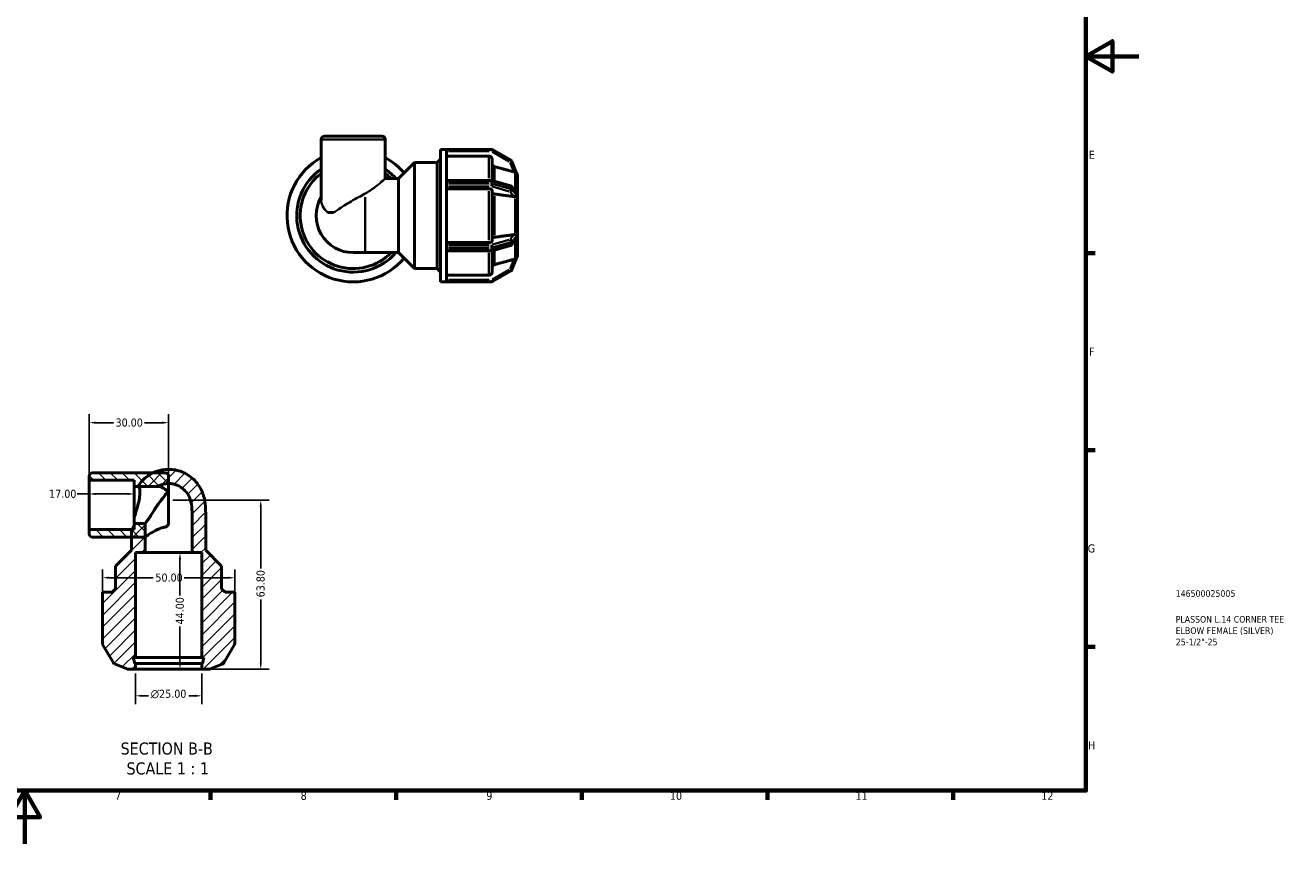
# Model space of a CAD drawing. Header units: millimetres. Extents: x 0 to 898, y 0 to 594.
# Tile 5 of 9: x 421 to 898, y 0 to 309. Entities that reach past the tile are written whole.
import ezdxf

# ---------------------------------------------------------------- set-up
doc = ezdxf.new("R2010")
doc.units = ezdxf.units.MM
for name, color, linetype, lineweight in [('Border (ANSI)', 7, 'Continuous', 70), ('Dimension (ANSI)', 7, 'Continuous', 25), ('Hatch (ANSI)', 7, 'Continuous', 18), ('Symbol (ANSI)', 7, 'Continuous', 25), ('Title (ISO)', 7, 'Continuous', 50), ('Visible (ANSI)', 7, 'Continuous', 50), ('Visible Narrow (ANSI)', 7, 'Continuous', 35)]:
    doc.layers.add(name, color=color, linetype=linetype, lineweight=lineweight)
doc.styles.add('Label Text (ANSI)', font='tahoma.ttf')
doc.styles.add('Note Text (ANSI)', font='tahoma.ttf')
doc.styles.add('Note Text (ISO)', font='tahoma.ttf')
doc.dimstyles.new('Default - mm (ANSI)', dxfattribs={"dimtxt": 3.048, "dimasz": 2.5, "dimexe": 3.175, "dimexo": 1.6002, "dimgap": 0.8, "dimtad": 0, "dimtoh": 1, "dimrnd": 1e-08, "dimzin": 4, "dimdsep": 46, "dimtxsty": 'Note Text (ANSI)', "dimcen": 0.09, "dimdle": 10, "dimclrd": 256, "dimclre": 256, "dimclrt": 256, "dimadec": 1, "dimazin": 1, "dimtfac": 1, "dimtofl": 0, "dimtmove": 0, "dimatfit": 3, "dimfxl": 1, "dimtolj": 1, "dimtzin": 4, "dimlwd": -1, "dimlwe": -1, "dimarcsym": 0})

# ---------------------------------------------------------------- blocks, each defined once
blk = doc.blocks.new('Borders Default Border')
at = {"layer": 'Border (ANSI)'}
for p, q in [((821, 222.75), (824.45, 222.75)), ((821, 148.5), (824.45, 148.5)), ((821, 74.25), (824.45, 74.25)), ((490.58, 20), (490.58, 16.55)), ((560.67, 20), (560.67, 16.55)), ((630.75, 20), (630.75, 16.55)), ((700.83, 20), (700.83, 16.55)), ((770.92, 20), (770.92, 16.55))]:
    blk.add_line(p, q, dxfattribs=at)
at = {"layer": 'Border (ANSI)', "flags": 128}
for points in [[(20, 20), (20, 574), (821, 574), (821, 20), (20, 20)], [(841, 297), (821, 297), (831, 302.77), (831, 291.23), (821, 297)], [(420.5, 0), (420.5, 20), (414.73, 10), (426.27, 10), (420.5, 20)]]:
    blk.add_lwpolyline(points, dxfattribs=at)
at = {"layer": 'Border (ANSI)', "attachment_point": 7, "style": 'Note Text (ANSI)'}
for s, insert, char_height in [('E', (822.05, 258.35), 3.05), ('F', (822.14, 184.1), 3.05), ('G', (821.66, 109.79), 3.05), ('H', (821.81, 35.6), 3.05), ('7', (454.6, 16.55), 3.05), ('8', (524.63, 16.48), 3.05), ('9', (594.7, 16.49), 3.05), ('10', (663.96, 16.49), 3.048), ('11', (734.04, 16.55), 3.048), ('12', (804.13, 16.55), 3.048)]:
    blk.add_mtext(s, dxfattribs=dict(at, insert=insert, char_height=char_height))
blk = doc.blocks.new('Title Blocks ISO')
at = {"layer": 'Title (ISO)', "color": 232, "true_color": 0xca0064, "style": 'Note Text (ISO)'}
for tag, p in [('PART_NUMBER_001', (33.84, 73.13)), ('DESCRIPTION_001', (33.84, 63.4)), ('DESCRIPTION_002', (33.84, 59.12)), ('DESCRIPTION_003', (33.91, 54.84))]:
    blk.add_attdef(tag, p, '', height=2.5, dxfattribs=at)
blk = doc.blocks.new('*D7')
at = {"layer": 'Defpoints', "color": 0, "transparency": 16777216}
for p in [(461.81, 131.93), (444.81, 127.79), (461.81, 127.79)]:
    blk.add_point(p, dxfattribs=at)
at = {"layer": 'Dimension (ANSI)', "transparency": 16777216}
for p, q in [((444.81, 131.93), (440.29, 131.93)), ((459.31, 131.93), (447.31, 131.93))]:
    blk.add_line(p, q, dxfattribs=at)
for points in [[(447.31, 132.35), (447.31, 131.52), (444.81, 131.93)], [(459.31, 132.35), (459.31, 131.52), (461.81, 131.93)]]:
    blk.add_solid(points, dxfattribs=at)
at = {"layer": 'Dimension (ANSI)', "transparency": 16777216, "insert": (429.7, 133.52), "char_height": 3.048, "attachment_point": 1, "style": 'Note Text (ANSI)'}
blk.add_mtext('\\A1;17.00', dxfattribs=at)
blk = doc.blocks.new('*D8')
at = {"layer": 'Defpoints', "color": 0, "transparency": 16777216}
for p in [(462.31, 65.79), (487.31, 65.79), (462.31, 55.79)]:
    blk.add_point(p, dxfattribs=at)
at = {"layer": 'Dimension (ANSI)', "transparency": 16777216}
for p, q in [((462.31, 64.19), (462.31, 52.61)), ((487.31, 64.19), (487.31, 52.61)), ((464.81, 55.79), (467.24, 55.79)), ((484.81, 55.79), (482.38, 55.79))]:
    blk.add_line(p, q, dxfattribs=at)
for points in [[(464.81, 56.21), (464.81, 55.37), (462.31, 55.79)], [(484.81, 56.21), (484.81, 55.37), (487.31, 55.79)]]:
    blk.add_solid(points, dxfattribs=at)
at = {"layer": 'Dimension (ANSI)', "transparency": 16777216, "insert": (468.04, 58.08), "char_height": 3.048, "attachment_point": 1, "style": 'Note Text (ANSI)'}
blk.add_mtext('\\A1;\\fAIGDT|b0|i0;\\H3.0480;\\ln\\fTahoma|b0|i0;\\H3.0480;25.00', dxfattribs=at)
blk = doc.blocks.new('*D9')
at = {"layer": 'Defpoints', "color": 0, "transparency": 16777216}
for p in [(474.81, 109.79), (479.07, 109.79), (474.81, 65.79)]:
    blk.add_point(p, dxfattribs=at)
at = {"layer": 'Dimension (ANSI)', "transparency": 16777216}
for p, q in [((479.07, 107.29), (479.07, 93.68)), ((479.07, 68.29), (479.07, 81.9))]:
    blk.add_line(p, q, dxfattribs=at)
for points in [[(478.65, 107.29), (479.49, 107.29), (479.07, 109.79)], [(478.65, 68.29), (479.49, 68.29), (479.07, 65.79)]]:
    blk.add_solid(points, dxfattribs=at)
at = {"layer": 'Dimension (ANSI)', "transparency": 16777216, "insert": (477.48, 82.7), "char_height": 3.048, "attachment_point": 1, "rotation": 90, "style": 'Note Text (ANSI)'}
blk.add_mtext('\\A1;44.00', dxfattribs=at)
blk = doc.blocks.new('*D10')
at = {"layer": 'Defpoints', "color": 0, "transparency": 16777216}
for p in [(474.81, 129.59), (509.56, 129.59), (487.31, 65.79)]:
    blk.add_point(p, dxfattribs=at)
at = {"layer": 'Dimension (ANSI)', "transparency": 16777216}
for p, q in [((476.41, 129.59), (512.74, 129.59)), ((509.56, 127.09), (509.56, 103.8)), ((509.56, 68.29), (509.56, 92.12)), ((488.91, 65.79), (512.74, 65.79))]:
    blk.add_line(p, q, dxfattribs=at)
for points in [[(509.15, 127.09), (509.98, 127.09), (509.56, 129.59)], [(509.15, 68.29), (509.98, 68.29), (509.56, 65.79)]]:
    blk.add_solid(points, dxfattribs=at)
at = {"layer": 'Dimension (ANSI)', "transparency": 16777216, "insert": (507.97, 92.92), "char_height": 3.048, "attachment_point": 1, "rotation": 90, "style": 'Note Text (ANSI)'}
blk.add_mtext('\\A1;63.80', dxfattribs=at)
blk = doc.blocks.new('*D11')
at = {"layer": 'Defpoints', "color": 0, "transparency": 16777216}
for p in [(474.81, 158.81), (444.81, 137.11), (474.81, 135.87)]:
    blk.add_point(p, dxfattribs=at)
at = {"layer": 'Dimension (ANSI)', "transparency": 16777216}
for p, q in [((444.81, 138.71), (444.81, 161.98)), ((447.31, 158.81), (453.98, 158.81)), ((472.31, 158.81), (465.64, 158.81)), ((474.81, 137.47), (474.81, 161.98))]:
    blk.add_line(p, q, dxfattribs=at)
for points in [[(447.31, 159.22), (447.31, 158.39), (444.81, 158.81)], [(472.31, 159.22), (472.31, 158.39), (474.81, 158.81)]]:
    blk.add_solid(points, dxfattribs=at)
at = {"layer": 'Dimension (ANSI)', "transparency": 16777216, "insert": (454.78, 160.39), "char_height": 3.048, "attachment_point": 1, "style": 'Note Text (ANSI)'}
blk.add_mtext('\\A1;30.00', dxfattribs=at)
blk = doc.blocks.new('*D12')
at = {"layer": 'Defpoints', "color": 0, "transparency": 16777216}
for p in [(499.81, 100.32), (449.81, 92.63), (499.81, 92.63)]:
    blk.add_point(p, dxfattribs=at)
at = {"layer": 'Dimension (ANSI)', "transparency": 16777216}
for p, q in [((449.81, 94.23), (449.81, 103.49)), ((452.31, 100.32), (469.01, 100.32)), ((497.31, 100.32), (480.61, 100.32)), ((499.81, 94.23), (499.81, 103.49))]:
    blk.add_line(p, q, dxfattribs=at)
for points in [[(452.31, 100.74), (452.31, 99.9), (449.81, 100.32)], [(497.31, 100.74), (497.31, 99.9), (499.81, 100.32)]]:
    blk.add_solid(points, dxfattribs=at)
at = {"layer": 'Dimension (ANSI)', "transparency": 16777216, "insert": (469.81, 101.91), "char_height": 3.048, "attachment_point": 1, "style": 'Note Text (ANSI)'}
blk.add_mtext('\\A1;50.00', dxfattribs=at)

msp = doc.modelspace()

# ---------------------------------------------------------------- hatches: boundary and pattern name
at = {"layer": 'Hatch (ANSI)'}
h = msp.add_hatch(dxfattribs=at)
h.set_pattern_fill('ANSI31', color=256, scale=25.4, angle=90.00021, style=0)
h.set_pattern_definition([(135.0002, (0, 0), (-2.245056, -2.245072), [])])
edge = h.paths.add_edge_path()
edge.add_line((461.808, 137.105), (461.808, 134.776))
edge.add_line((461.808, 134.776), (470.681, 134.776))
edge.add_spline(control_points=[(470.681, 134.776), (471.023, 134.97), (471.373, 135.136), (472.174, 135.455), (472.697, 135.613), (473.765, 135.819), (474.31, 135.866), (474.808, 135.866)], knot_values=[4.5280804, 4.5280804, 4.5280804, 4.5280804, 4.6370045, 4.6370045, 4.7865439, 4.7865439, 4.9360832, 4.9360832, 4.9360832, 4.9360832], degree=3, periodic=0)
edge.add_line((474.808, 135.866), (474.808, 138.65))
edge.add_ellipse((473.558, 138.65), major_axis=(1.25, 0), ratio=1, start_angle=0, end_angle=90)
edge.add_line((473.558, 139.9), (468.986, 139.9))
edge.add_line((468.986, 139.9), (446.058, 139.9))
edge.add_ellipse((446.058, 138.65), major_axis=(0, 1.25), ratio=1, start_angle=0, end_angle=90)
edge.add_line((444.808, 138.65), (444.808, 137.105))
edge.add_line((444.808, 137.105), (461.808, 137.105))
edge = h.paths.add_edge_path()
edge.add_line((461.808, 120.803), (461.808, 118.474))
edge.add_line((461.808, 118.474), (444.808, 118.474))
edge.add_line((444.808, 118.474), (444.808, 116.929))
edge.add_ellipse((446.058, 116.929), major_axis=(-1.25, 0), ratio=1, start_angle=0, end_angle=90)
edge.add_line((446.058, 115.679), (460.835, 115.679))
edge.add_line((460.835, 115.679), (465.959, 115.679))
edge.add_line((465.959, 115.679), (465.959, 120.803))
edge.add_line((465.959, 120.803), (461.808, 120.803))
h = msp.add_hatch(dxfattribs=at)
h.set_pattern_fill('ANSI31', color=256, scale=25.4, style=0)
h.set_pattern_definition([(45, (0, 0), (-2.245064, 2.245064), [])])
edge = h.paths.add_edge_path()
edge.add_line((499.808, 94.83), (496.128, 94.83))
edge.add_line((496.128, 94.83), (494.808, 96.15))
edge.add_line((494.808, 96.15), (494.808, 104.643))
edge.add_line((494.808, 104.643), (488.782, 110.67))
edge.add_line((488.782, 110.67), (488.782, 123.318))
edge.add_spline(control_points=[(488.782, 123.318), (488.782, 124.88), (488.806, 126.604), (488.505, 129.128), (488.349, 129.96), (487.917, 131.555), (487.642, 132.319), (486.969, 133.81), (486.511, 134.628), (485.436, 136.151), (484.819, 136.856), (483.606, 138.01), (482.904, 138.571), (481.399, 139.538), (480.597, 139.943), (479.084, 140.546), (478.235, 140.802), (476.501, 141.135), (475.617, 141.213), (473.999, 141.213), (473.115, 141.135), (471.382, 140.802), (470.532, 140.546), (469.52, 140.142), (469.253, 140.026), (468.986, 139.899)], knot_values=[4.853573, 4.853573, 4.853573, 4.853573, 5.3220183, 5.3220183, 5.556241, 5.556241, 5.7904637, 5.7904637, 6.0468329, 6.0468329, 6.3032022, 6.3032022, 6.5490789, 6.5490789, 6.7949556, 6.7949556, 7.0376576, 7.0376576, 7.2803595, 7.2803595, 7.5230614, 7.5230614, 7.7657633, 7.7657633, 7.850123, 7.850123, 7.850123, 7.850123], degree=3, periodic=0)
edge.add_spline(control_points=[(468.986, 139.899), (468.475, 139.656), (467.959, 139.372), (466.712, 138.571), (466.01, 138.01), (464.798, 136.856), (464.18, 136.151), (463.501, 135.188), (463.364, 134.983), (463.234, 134.776)], knot_values=[7.850123, 7.850123, 7.850123, 7.850123, 8.01164, 8.01164, 8.2575167, 8.2575167, 8.513886, 8.513886, 8.5815946, 8.5815946, 8.5815946, 8.5815946], degree=3, periodic=0)
edge.add_line((463.234, 134.776), (470.681, 134.776))
edge.add_spline(control_points=[(470.681, 134.776), (471.023, 134.97), (471.373, 135.136), (472.174, 135.455), (472.697, 135.613), (473.765, 135.819), (474.31, 135.866), (475.307, 135.866), (475.851, 135.819), (476.919, 135.613), (477.443, 135.455), (478.381, 135.081), (478.881, 134.828), (479.819, 134.224), (480.257, 133.873), (481.028, 133.139), (481.426, 132.682), (482.118, 131.693), (482.412, 131.162), (483.122, 129.582), (483.424, 128.342), (483.68, 125.798), (483.658, 124.498), (483.658, 123.318)], knot_values=[1.2373583, 1.2373583, 1.2373583, 1.2373583, 1.3462823, 1.3462823, 1.4958217, 1.4958217, 1.6453611, 1.6453611, 1.7949004, 1.7949004, 1.9444398, 1.9444398, 2.097842, 2.097842, 2.2512442, 2.2512442, 2.4171818, 2.4171818, 2.5831195, 2.5831195, 2.9369208, 2.9369208, 3.2907222, 3.2907222, 3.2907222, 3.2907222], degree=3, periodic=0)
edge.add_line((483.658, 123.318), (483.658, 109.79))
edge.add_line((483.658, 109.79), (487.308, 109.79))
edge.add_line((487.308, 109.79), (487.308, 70.19))
edge.add_line((487.308, 70.19), (488.148, 70.19))
edge.add_line((488.148, 70.19), (487.558, 67.99))
edge.add_line((487.558, 67.99), (487.308, 67.99))
edge.add_line((487.308, 67.99), (487.308, 65.79))
edge.add_line((487.308, 65.79), (490.031, 65.79))
edge.add_ellipse((490.031, 67.04), major_axis=(0, -1.25), ratio=1, start_angle=0, end_angle=43.50048)
edge.add_line((490.892, 66.133), (495.304, 67.893))
edge.add_ellipse((495.026, 68.59), major_axis=(0.278, -0.697), ratio=1, start_angle=0, end_angle=38.24976)
edge.add_line((495.676, 68.215), (499.708, 75.199))
edge.add_ellipse((499.058, 75.574), major_axis=(0.65, -0.375), ratio=1, start_angle=0, end_angle=30)
edge.add_line((499.808, 75.574), (499.808, 92.63))
edge.add_line((499.808, 92.63), (499.808, 94.83))
edge = h.paths.add_edge_path()
edge.add_line((453.488, 94.83), (449.808, 94.83))
edge.add_line((449.808, 94.83), (449.808, 92.63))
edge.add_line((449.808, 92.63), (449.808, 75.574))
edge.add_ellipse((450.558, 75.574), major_axis=(-0.75, 0), ratio=1, start_angle=0, end_angle=30)
edge.add_line((449.909, 75.199), (453.941, 68.215))
edge.add_ellipse((454.59, 68.59), major_axis=(-0.65, -0.375), ratio=1, start_angle=0, end_angle=38.24976)
edge.add_line((454.313, 67.893), (458.725, 66.133))
edge.add_ellipse((459.585, 67.04), major_axis=(-0.86, -0.907), ratio=1, start_angle=0, end_angle=43.50048)
edge.add_line((459.585, 65.79), (462.308, 65.79))
edge.add_line((462.308, 65.79), (462.308, 67.99))
edge.add_line((462.308, 67.99), (462.058, 67.99))
edge.add_line((462.058, 67.99), (461.469, 70.19))
edge.add_line((461.469, 70.19), (462.308, 70.19))
edge.add_line((462.308, 70.19), (462.308, 109.79))
edge.add_line((462.308, 109.79), (465.959, 109.79))
edge.add_line((465.959, 109.79), (465.959, 120.803))
edge.add_line((465.959, 120.803), (461.808, 120.803))
edge.add_line((461.808, 120.803), (461.808, 118.474))
edge.add_line((461.808, 118.474), (460.835, 118.474))
edge.add_line((460.835, 118.474), (460.835, 115.679))
edge.add_line((460.835, 115.679), (460.835, 110.67))
edge.add_line((460.835, 110.67), (454.808, 104.643))
edge.add_line((454.808, 104.643), (454.808, 96.15))
edge.add_line((454.808, 96.15), (453.488, 94.83))

# ---------------------------------------------------------------- linework, layer by layer
at = {"layer": 'Visible (ANSI)'}
for p, q in [((532.353, 242.75), (532.353, 265.677)), ((533.603, 266.927), (555.323, 266.927)), ((556.573, 250.901), (556.573, 265.677)), ((576.103, 256.927), (577.423, 258.247)), ((577.423, 211.927), (577.423, 261.927)), ((577.423, 261.927), (579.623, 261.927)), ((579.623, 261.92), (579.623, 261.927)), ((596.679, 261.927), (579.623, 261.927)), ((579.623, 249.947), (579.623, 261.92)), ((595.63, 259.393), (579.623, 259.393)), ((596.88, 258.141), (596.88, 250.208)), ((604.038, 257.795), (597.054, 261.827)), ((561.583, 250.901), (567.61, 256.927)), ((567.61, 216.927), (567.61, 256.927)), ((567.61, 256.927), (576.103, 256.927)), ((576.103, 216.927), (576.103, 256.927)), ((606.125, 252.997), (604.359, 257.423)), ((522.812, 249.427), (522.562, 248.994)), ((523.062, 249.86), (522.812, 249.427)), ((561.583, 250.901), (556.573, 250.901)), ((561.583, 222.954), (561.583, 250.901)), ((579.623, 250.235), (596.679, 250.235)), ((579.623, 249.86), (579.623, 249.947)), ((579.623, 249.427), (579.623, 249.86)), ((579.623, 248.994), (579.623, 249.427)), ((579.623, 248.9), (579.623, 248.994)), ((579.623, 224.954), (579.623, 248.9)), ((596.887, 250.206), (603.871, 248.19)), ((606.463, 252.15), (606.462, 252.153)), ((606.462, 252.149), (606.463, 252.15)), ((606.463, 252.15), (606.463, 245.621)), ((595.63, 247.077), (579.623, 247.077)), ((596.88, 246.451), (596.88, 227.403)), ((604.249, 247.937), (605.939, 245.819)), ((606.462, 245.623), (606.463, 245.621)), ((606.463, 245.621), (606.463, 244.539)), ((606.463, 244.539), (606.463, 243.456)), ((606.463, 243.456), (606.462, 243.458)), ((606.462, 243.456), (606.463, 243.456)), ((606.463, 243.456), (606.463, 230.398)), ((606.463, 230.398), (606.462, 230.399)), ((606.462, 230.397), (606.463, 230.398)), ((606.463, 230.398), (606.463, 229.316)), ((606.463, 229.316), (606.463, 228.233)), ((522.562, 224.86), (522.812, 224.427)), ((579.623, 226.777), (595.63, 226.777)), ((579.623, 224.86), (579.623, 224.954)), ((579.623, 224.427), (579.623, 224.86)), ((603.871, 225.665), (596.887, 223.649)), ((605.939, 228.036), (604.249, 225.918)), ((606.463, 228.233), (606.462, 228.232)), ((606.463, 228.233), (606.463, 221.704)), ((522.812, 224.427), (523.062, 223.994)), ((544.463, 222.954), (548.935, 222.954)), ((561.583, 222.954), (548.935, 222.954)), ((561.583, 222.954), (567.61, 216.927)), ((579.623, 223.994), (579.623, 224.427)), ((579.623, 223.908), (579.623, 223.994)), ((579.623, 211.935), (579.623, 223.908)), ((596.679, 223.619), (579.623, 223.619)), ((596.88, 223.647), (596.88, 215.714)), ((604.359, 216.432), (606.125, 220.857)), ((606.463, 221.704), (606.462, 221.705)), ((606.462, 221.701), (606.463, 221.704)), ((567.61, 216.927), (576.103, 216.927)), ((576.103, 216.927), (577.423, 215.607)), ((597.054, 212.028), (604.038, 216.06)), ((543.963, 211.927), (544.463, 211.927)), ((544.463, 211.927), (544.963, 211.927)), ((577.423, 211.927), (579.623, 211.927)), ((579.623, 214.462), (595.63, 214.462)), ((579.623, 211.927), (579.623, 211.935)), ((579.623, 211.927), (596.679, 211.927)), ((444.808, 138.65), (444.808, 137.105)), ((473.558, 139.9), (446.058, 139.9)), ((474.808, 135.866), (474.808, 138.65)), ((444.808, 137.105), (461.808, 137.105)), ((444.808, 137.105), (444.808, 118.474)), ((461.808, 137.105), (461.808, 134.776)), ((461.808, 134.776), (470.681, 134.776)), ((461.808, 134.776), (461.808, 120.803)), ((463.234, 134.776), (470.681, 134.776)), ((474.808, 135.866), (474.808, 123.318)), ((461.808, 120.803), (461.808, 123.04)), ((465.959, 120.803), (461.808, 120.803)), ((461.808, 120.803), (461.808, 118.474)), ((461.808, 120.803), (461.808, 118.474)), ((465.959, 120.803), (461.808, 120.803)), ((465.959, 109.79), (465.959, 120.803)), ((465.959, 115.679), (465.959, 120.803)), ((474.808, 123.318), (474.808, 121.495)), ((483.658, 123.318), (483.658, 109.79)), ((488.782, 110.67), (488.782, 123.318)), ((461.808, 118.474), (444.808, 118.474)), ((444.808, 118.474), (444.808, 116.929)), ((446.058, 115.679), (465.959, 115.679)), ((461.808, 118.474), (460.835, 118.474)), ((460.835, 118.474), (460.835, 110.67)), ((460.835, 110.67), (454.808, 104.643)), ((494.808, 104.643), (488.782, 110.67)), ((462.308, 70.19), (462.308, 109.79)), ((462.308, 109.79), (465.959, 109.79)), ((465.959, 109.79), (483.658, 109.79)), ((483.658, 109.79), (487.308, 109.79)), ((487.308, 109.79), (487.308, 70.19)), ((454.808, 104.643), (454.808, 96.15)), ((494.808, 96.15), (494.808, 104.643)), ((454.808, 96.15), (453.488, 94.83)), ((496.128, 94.83), (494.808, 96.15)), ((453.488, 94.83), (449.808, 94.83)), ((449.808, 94.83), (449.808, 92.63)), ((449.808, 92.63), (449.808, 75.574)), ((499.808, 94.83), (496.128, 94.83)), ((499.808, 92.63), (499.808, 94.83)), ((499.808, 75.574), (499.808, 92.63)), ((449.909, 75.199), (453.941, 68.215)), ((495.676, 68.215), (499.708, 75.199)), ((454.313, 67.893), (458.725, 66.133)), ((462.058, 67.99), (461.469, 70.19)), ((461.469, 70.19), (462.308, 70.19)), ((462.308, 67.99), (462.058, 67.99)), ((462.308, 70.19), (487.308, 70.19)), ((462.308, 65.79), (462.308, 67.99)), ((462.308, 67.99), (487.308, 67.99)), ((487.308, 70.19), (488.148, 70.19)), ((487.558, 67.99), (487.308, 67.99)), ((487.308, 67.99), (487.308, 65.79)), ((488.148, 70.19), (487.558, 67.99)), ((490.892, 66.133), (495.304, 67.893)), ((459.585, 65.79), (462.308, 65.79)), ((462.308, 65.79), (487.308, 65.79)), ((487.308, 65.79), (490.031, 65.79))]:
    msp.add_line(p, q, dxfattribs=at)
for centre, radius, start, end in [((533.603, 265.677), 1.25, 90, 180), ((555.323, 265.677), 1.25, 0, 90), ((544.463, 236.927), 25, 118.97356, 320.10628), ((544.463, 236.927), 25, 39.89372, 61.02644), ((596.679, 261.177), 0.75, 60, 90), ((544.463, 236.927), 21.32, 124.61215, 319.04958), ((544.463, 236.927), 21.32, 40.95042, 55.38785), ((603.663, 257.145), 0.75, 21.75024, 60), ((523.212, 248.619), 0.75, 150, 158.00505), ((523.712, 249.485), 0.75, 141.99495, 150), ((544.463, 236.927), 20, 127.26537, 315.68021), ((544.463, 236.927), 20, 44.31979, 52.73463), ((596.679, 249.485), 0.75, 73.89789, 90), ((605.213, 252.15), 1.25, 0, 43.50048), ((544.463, 236.927), 13.973, 150.07357, 270), ((544.463, 236.927), 13.973, 150.07357, 270), ((603.663, 247.469), 0.75, 38.58737, 73.89789), ((523.212, 225.235), 0.75, 201.99495, 210), ((603.663, 226.385), 0.75, 286.10211, 321.41263), ((523.712, 224.369), 0.75, 210, 218.00505), ((596.679, 224.369), 0.75, 270, 286.10211), ((605.213, 221.704), 1.25, 316.49952, 0), ((603.663, 216.71), 0.75, 300, 338.24976), ((543.963, 212.677), 0.75, 261.99495, 270), ((544.963, 212.677), 0.75, 270, 278.00505), ((596.679, 212.677), 0.75, 270, 300), ((446.058, 138.65), 1.25, 90, 180), ((473.558, 138.65), 1.25, 0, 90), ((446.058, 116.929), 1.25, 180, 270), ((450.558, 75.574), 0.75, 180, 210), ((499.058, 75.574), 0.75, 330, 0), ((454.59, 68.59), 0.75, 210, 248.24976), ((495.026, 68.59), 0.75, 291.75024, 330), ((459.585, 67.04), 1.25, 226.49952, 270), ((490.031, 67.04), 1.25, 270, 313.50048)]:
    msp.add_arc(centre, radius, start, end, dxfattribs=at)
for points, knots in [([(596.88, 258.141), (596.88, 258.295), (596.844, 258.477), (596.726, 258.763), (596.623, 258.917), (596.404, 259.135), (596.251, 259.238), (595.966, 259.356), (595.784, 259.393), (595.63, 259.393)], [-0.18527327, -0.18527327, -0.18527327, -0.18527327, -0.13888947, -0.13888947, -0.09254942, -0.09254942, -0.04625641, -0.04625641, 0, 0, 0, 0]), ([(597.806, 255.387), (597.752, 255.401), (597.7, 255.419), (597.509, 255.499), (597.355, 255.602), (597.137, 255.82), (597.034, 255.974), (596.916, 256.26), (596.88, 256.442), (596.88, 256.597)], [0.40127516, 0.40127516, 0.40127516, 0.40127516, 0.41686274, 0.41686274, 0.46316434, 0.46316434, 0.50952692, 0.50952692, 0.55593311, 0.55593311, 0.55593311, 0.55593311]), ([(605.537, 253.316), (605.531, 253.317), (605.525, 253.318), (605.406, 253.347), (605.285, 253.378), (605.174, 253.408), (605.166, 253.41), (605.159, 253.412), (605.152, 253.414)], [0.473524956, 0.473524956, 0.473524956, 0.473524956, 0.475358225, 0.475358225, 0.510070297, 0.510070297, 0.510070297, 0.512343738, 0.512343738, 0.512343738, 0.512343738]), ([(606.125, 252.997), (606.126, 252.996), (606.124, 252.997), (606.109, 253.01), (606.089, 253.028), (606.024, 253.084), (605.95, 253.142), (605.76, 253.245), (605.654, 253.287), (605.537, 253.316)], [-0.1465818, -0.1465818, -0.1465818, -0.1465818, -0.13650355, -0.13650355, -0.11683378, -0.11683378, -0.07303231, -0.07303231, -0.03388567, -0.03388567, -0.03388567, -0.03388567]), ([(596.88, 246.451), (596.88, 246.529), (596.844, 246.62), (596.726, 246.763), (596.623, 246.84), (596.404, 246.949), (596.251, 247), (595.966, 247.059), (595.784, 247.077), (595.63, 247.077)], [-0.18527327, -0.18527327, -0.18527327, -0.18527327, -0.13888947, -0.13888947, -0.09254942, -0.09254942, -0.04625641, -0.04625641, 0, 0, 0, 0]), ([(597.806, 245.075), (597.752, 245.082), (597.7, 245.091), (597.509, 245.13), (597.355, 245.182), (597.137, 245.291), (597.034, 245.368), (596.916, 245.511), (596.88, 245.602), (596.88, 245.68)], [0.40127516, 0.40127516, 0.40127516, 0.40127516, 0.41686274, 0.41686274, 0.46316434, 0.46316434, 0.50952692, 0.50952692, 0.55593311, 0.55593311, 0.55593311, 0.55593311]), ([(605.537, 244.102), (605.531, 244.1), (605.525, 244.099), (605.406, 244.075), (605.285, 244.072), (605.174, 244.085), (605.166, 244.086), (605.159, 244.087), (605.152, 244.088)], [0.473524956, 0.473524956, 0.473524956, 0.473524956, 0.475358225, 0.475358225, 0.510070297, 0.510070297, 0.510070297, 0.512343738, 0.512343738, 0.512343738, 0.512343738]), ([(606.125, 244.529), (606.126, 244.505), (606.124, 244.482), (606.107, 244.409), (606.082, 244.372), (606.006, 244.287), (605.921, 244.232), (605.723, 244.151), (605.634, 244.124), (605.537, 244.102)], [-0.15709467, -0.15709467, -0.15709467, -0.15709467, -0.14631463, -0.14631463, -0.12218052, -0.12218052, -0.06868867, -0.06868867, -0.03458663, -0.03458663, -0.03458663, -0.03458663]), ([(605.939, 245.819), (606.009, 245.732), (606.062, 245.64), (606.112, 245.507), (606.121, 245.467), (606.125, 245.42), (606.126, 245.408), (606.125, 245.395)], [-0.198507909, -0.198507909, -0.198507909, -0.198507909, -0.174528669, -0.174528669, -0.160490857, -0.160490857, -0.155019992, -0.155019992, -0.155019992, -0.155019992]), ([(606.125, 245.395), (606.121, 245.252), (606.12, 245.108), (606.12, 244.969), (606.12, 244.83), (606.121, 244.682), (606.125, 244.529)], [-0.048203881, -0.048203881, -0.048203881, -0.048203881, 0, 0, 0, 0.048203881, 0.048203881, 0.048203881, 0.048203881]), ([(605.152, 229.767), (605.159, 229.768), (605.166, 229.769), (605.174, 229.77), (605.285, 229.782), (605.406, 229.78), (605.525, 229.756), (605.531, 229.755), (605.537, 229.753)], [0.507796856, 0.507796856, 0.507796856, 0.507796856, 0.510070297, 0.510070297, 0.510070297, 0.544782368, 0.544782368, 0.546615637, 0.546615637, 0.546615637, 0.546615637]), ([(605.537, 229.753), (605.666, 229.724), (605.783, 229.684), (605.971, 229.591), (606.043, 229.538), (606.108, 229.438), (606.119, 229.403), (606.125, 229.356), (606.126, 229.341), (606.125, 229.325)], [-0.234544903, -0.234544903, -0.234544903, -0.234544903, -0.207456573, -0.207456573, -0.180750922, -0.180750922, -0.165263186, -0.165263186, -0.158210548, -0.158210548, -0.158210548, -0.158210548]), ([(606.125, 229.325), (606.121, 229.172), (606.12, 229.025), (606.12, 228.886), (606.12, 228.746), (606.121, 228.603), (606.125, 228.459)], [1.036737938, 1.036737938, 1.036737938, 1.036737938, 1.08494182, 1.08494182, 1.08494182, 1.133145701, 1.133145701, 1.133145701, 1.133145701]), ([(595.63, 226.777), (595.784, 226.777), (595.966, 226.795), (596.251, 226.854), (596.404, 226.906), (596.623, 227.015), (596.726, 227.092), (596.844, 227.235), (596.88, 227.326), (596.88, 227.403)], [0, 0, 0, 0, 0.04625641, 0.04625641, 0.09254942, 0.09254942, 0.13888947, 0.13888947, 0.18527327, 0.18527327, 0.18527327, 0.18527327]), ([(596.88, 228.175), (596.88, 228.253), (596.916, 228.344), (597.034, 228.486), (597.137, 228.564), (597.355, 228.673), (597.509, 228.724), (597.7, 228.764), (597.752, 228.773), (597.806, 228.78)], [0.18529753, 0.18529753, 0.18529753, 0.18529753, 0.23170372, 0.23170372, 0.2780663, 0.2780663, 0.3243679, 0.3243679, 0.33995548, 0.33995548, 0.33995548, 0.33995548]), ([(606.125, 228.459), (606.126, 228.436), (606.123, 228.411), (606.109, 228.338), (606.091, 228.285), (606.031, 228.165), (605.991, 228.1), (605.939, 228.036)], [-0.161103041, -0.161103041, -0.161103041, -0.161103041, -0.144475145, -0.144475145, -0.115686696, -0.115686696, -0.087873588, -0.087873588, -0.087873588, -0.087873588]), ([(605.152, 220.441), (605.159, 220.443), (605.166, 220.445), (605.174, 220.447), (605.285, 220.477), (605.406, 220.508), (605.525, 220.536), (605.531, 220.538), (605.537, 220.539)], [0.507796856, 0.507796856, 0.507796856, 0.507796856, 0.510070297, 0.510070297, 0.510070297, 0.544782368, 0.544782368, 0.546615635, 0.546615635, 0.546615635, 0.546615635]), ([(605.537, 220.539), (605.603, 220.555), (605.666, 220.576), (605.846, 220.649), (605.941, 220.71), (606.043, 220.787), (606.074, 220.813), (606.108, 220.844), (606.118, 220.853), (606.125, 220.858), (606.126, 220.858), (606.125, 220.857)], [-0.2497858, -0.2497858, -0.2497858, -0.2497858, -0.23044608, -0.23044608, -0.19083715, -0.19083715, -0.16835924, -0.16835924, -0.15379967, -0.15379967, -0.14693012, -0.14693012, -0.14693012, -0.14693012]), ([(595.63, 214.462), (595.784, 214.462), (595.966, 214.498), (596.251, 214.616), (596.404, 214.719), (596.623, 214.938), (596.726, 215.092), (596.844, 215.378), (596.88, 215.56), (596.88, 215.714)], [0, 0, 0, 0, 0.04625641, 0.04625641, 0.09254942, 0.09254942, 0.13888947, 0.13888947, 0.18527327, 0.18527327, 0.18527327, 0.18527327]), ([(596.88, 217.258), (596.88, 217.413), (596.916, 217.595), (597.034, 217.88), (597.137, 218.035), (597.355, 218.253), (597.509, 218.356), (597.7, 218.435), (597.752, 218.453), (597.806, 218.468)], [0.18529753, 0.18529753, 0.18529753, 0.18529753, 0.23170372, 0.23170372, 0.2780663, 0.2780663, 0.3243679, 0.3243679, 0.33995548, 0.33995548, 0.33995548, 0.33995548]), ([(488.782, 123.318), (488.782, 124.88), (488.806, 126.604), (488.505, 129.128), (488.349, 129.96), (487.917, 131.555), (487.642, 132.319), (486.969, 133.81), (486.511, 134.628), (485.436, 136.151), (484.819, 136.856), (483.606, 138.01), (482.904, 138.571), (481.399, 139.538), (480.597, 139.943), (479.084, 140.546), (478.235, 140.802), (476.501, 141.135), (475.617, 141.213), (473.999, 141.213), (473.115, 141.135), (471.382, 140.802), (470.532, 140.546), (469.019, 139.943), (468.217, 139.538), (466.712, 138.571), (466.01, 138.01), (464.798, 136.856), (464.18, 136.151), (463.501, 135.188), (463.364, 134.983), (463.234, 134.776)], [4.853573, 4.853573, 4.853573, 4.853573, 5.3220183, 5.3220183, 5.556241, 5.556241, 5.7904637, 5.7904637, 6.0468329, 6.0468329, 6.3032022, 6.3032022, 6.5490789, 6.5490789, 6.7949556, 6.7949556, 7.0376576, 7.0376576, 7.2803595, 7.2803595, 7.5230614, 7.5230614, 7.7657633, 7.7657633, 8.01164, 8.01164, 8.2575167, 8.2575167, 8.513886, 8.513886, 8.5815946, 8.5815946, 8.5815946, 8.5815946]), ([(461.907, 123.318), (462.015, 123.628), (462.126, 123.959), (462.404, 124.819), (462.572, 125.367), (462.956, 126.696), (463.167, 127.489), (463.561, 129.182), (463.733, 130.068), (463.9, 131.3), (463.94, 131.69), (463.979, 132.306), (463.987, 132.545), (463.985, 132.997), (463.975, 133.209), (463.928, 133.698), (463.88, 133.95), (463.697, 134.517), (463.525, 134.723), (463.292, 134.773), (463.263, 134.776), (463.234, 134.776)], [-2.1606717, -2.1606717, -2.1606717, -2.1606717, -2.0354292, -2.0354292, -1.8514775, -1.8514775, -1.606091, -1.606091, -1.3285712, -1.3285712, -1.1903232, -1.1903232, -1.0945815, -1.0945815, -0.9967297, -0.9967297, -0.8473095, -0.8473095, -0.5801607, -0.5801607, -0.5431721, -0.5431721, -0.5431721, -0.5431721]), ([(470.681, 134.776), (470.816, 134.776), (470.952, 134.768), (471.961, 134.648), (472.764, 134.241), (473.731, 133.557), (473.983, 133.339), (474.222, 133.077), (474.284, 132.993), (474.339, 132.879), (474.352, 132.842), (474.364, 132.787), (474.366, 132.769), (474.368, 132.735), (474.368, 132.719), (474.365, 132.684), (474.362, 132.664), (474.351, 132.61), (474.339, 132.577), (474.236, 132.34), (474.021, 132.098), (473.562, 131.553), (472.92, 130.824), (471.364, 128.792), (470.61, 127.705), (469.264, 125.672), (468.672, 124.738), (468.017, 123.703), (467.893, 123.507), (467.773, 123.318)], [-2.2226974, -2.2226974, -2.2226974, -2.2226974, -2.195121, -2.195121, -2.0189227, -2.0189227, -1.9344736, -1.9344736, -1.890991, -1.890991, -1.8712091, -1.8712091, -1.8612562, -1.8612562, -1.8525975, -1.8525975, -1.8412966, -1.8412966, -1.821165, -1.821165, -1.6943006, -1.6943006, -1.3780743, -1.3780743, -1.0519521, -1.0519521, -0.7525728, -0.7525728, -0.6791694, -0.6791694, -0.6791694, -0.6791694]), ([(467.773, 123.318), (468.245, 124.062), (468.787, 124.925), (470.042, 126.86), (470.755, 127.926), (472.613, 130.474), (473.555, 131.541), (474.138, 132.238), (474.286, 132.427), (474.352, 132.616), (474.359, 132.644), (474.366, 132.69), (474.367, 132.707), (474.368, 132.74), (474.367, 132.755), (474.363, 132.794), (474.358, 132.816), (474.333, 132.9), (474.299, 132.967), (474.152, 133.164), (474.021, 133.295), (473.554, 133.699), (472.926, 134.175), (471.634, 134.675), (471.154, 134.776), (470.681, 134.776)], [2.743417, 2.743417, 2.743417, 2.743417, 3.3505878, 3.3505878, 4.0122934, 4.0122934, 4.9655838, 4.9655838, 5.4823481, 5.4823481, 5.5693352, 5.5693352, 5.6189475, 5.6189475, 5.6637734, 5.6637734, 5.7250573, 5.7250573, 5.8910348, 5.8910348, 6.1349237, 6.1349237, 6.6340635, 6.6340635, 6.928885, 6.928885, 6.928885, 6.928885]), ([(470.681, 134.776), (471.023, 134.97), (471.373, 135.136), (472.174, 135.455), (472.697, 135.613), (473.765, 135.819), (474.31, 135.866), (475.307, 135.866), (475.851, 135.819), (476.919, 135.613), (477.443, 135.455), (478.381, 135.081), (478.881, 134.828), (479.819, 134.224), (480.257, 133.873), (481.028, 133.139), (481.426, 132.682), (482.118, 131.693), (482.412, 131.162), (483.122, 129.582), (483.424, 128.342), (483.68, 125.798), (483.658, 124.498), (483.658, 123.318)], [1.2373583, 1.2373583, 1.2373583, 1.2373583, 1.3462823, 1.3462823, 1.4958217, 1.4958217, 1.6453611, 1.6453611, 1.7949004, 1.7949004, 1.9444398, 1.9444398, 2.097842, 2.097842, 2.2512442, 2.2512442, 2.4171818, 2.4171818, 2.5831195, 2.5831195, 2.9369208, 2.9369208, 3.2907222, 3.2907222, 3.2907222, 3.2907222]), ([(470.681, 134.776), (471.023, 134.97), (471.373, 135.136), (472.174, 135.455), (472.697, 135.613), (473.765, 135.819), (474.31, 135.866), (474.808, 135.866)], [4.52808041, 4.52808041, 4.52808041, 4.52808041, 4.6370045, 4.6370045, 4.78654387, 4.78654387, 4.93608324, 4.93608324, 4.93608324, 4.93608324]), ([(460.835, 118.474), (460.835, 118.474), (461.006, 118.725), (461.454, 119.43), (461.624, 119.702), (461.808, 120.01)], [4.38600396, 4.38600396, 4.38600396, 4.38600396, 4.74948266, 4.74948266, 4.91793814, 4.91793814, 4.91793814, 4.91793814]), ([(467.773, 123.318), (467.668, 123.154), (467.565, 122.997), (467.069, 122.259), (466.671, 121.726), (466.114, 120.997), (465.959, 120.803), (465.959, 120.803)], [2.7514003, 2.7514003, 2.7514003, 2.7514003, 2.82084374, 2.82084374, 3.09802764, 3.09802764, 3.37521155, 3.37521155, 3.37521155, 3.37521155]), ([(465.959, 120.803), (465.959, 120.803), (466.114, 120.997), (466.671, 121.726), (467.069, 122.259), (467.565, 122.997), (467.668, 123.154), (467.773, 123.318)], [3.37521155, 3.37521155, 3.37521155, 3.37521155, 3.65239545, 3.65239545, 3.92957935, 3.92957935, 3.99902279, 3.99902279, 3.99902279, 3.99902279]), ([(473.558, 119.429), (473.385, 119.403), (473.213, 119.372), (472.461, 119.215), (471.895, 119.039), (470.282, 118.417), (469.319, 117.885), (467.796, 116.966), (467.12, 116.505), (466.2, 115.859), (465.959, 115.679), (465.959, 115.679)], [2.9356784, 2.9356784, 2.9356784, 2.9356784, 2.9879257, 2.9879257, 3.1651976, 3.1651976, 3.5197414, 3.5197414, 3.8678611, 3.8678611, 4.2159807, 4.2159807, 4.2159807, 4.2159807]), ([(474.808, 121.495), (474.808, 121.478), (474.808, 121.462), (474.803, 121.114), (474.754, 120.777), (474.556, 120.235), (474.443, 120.039), (474.204, 119.754), (474.078, 119.643), (473.817, 119.495), (473.691, 119.449), (473.558, 119.429)], [-0.23782629, -0.23782629, -0.23782629, -0.23782629, -0.23372873, -0.23372873, -0.15165187, -0.15165187, -0.09018684, -0.09018684, -0.04051824, -0.04051824, 0, 0, 0, 0])]:
    msp.add_open_spline(points, degree=3, knots=knots, dxfattribs=at)
for points, weights in [([(605.152, 253.414), (601.686, 254.345), (597.806, 255.387)], [1.00017691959, 1.00167836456, 1]), ([(605.152, 244.088), (601.686, 244.554), (597.806, 245.075)], [1.00017751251, 1.00167866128, 1]), ([(597.806, 228.78), (601.686, 229.301), (605.152, 229.767)], [1, 1.00167866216, 1.0001775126]), ([(597.806, 218.468), (601.686, 219.51), (605.152, 220.441)], [1, 1.00167866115, 1.00017751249])]:
    msp.add_rational_spline(points, weights, degree=2, dxfattribs=at)
for points in [[(606.462, 252.149), (606.462, 252.151), (606.462, 252.152), (606.462, 252.153)], [(606.463, 244.539), (606.463, 244.882), (606.464, 245.253), (606.462, 245.623)], [(606.462, 243.458), (606.464, 243.824), (606.463, 244.196), (606.463, 244.539)], [(606.462, 243.456), (606.462, 243.456), (606.462, 243.457), (606.462, 243.458)], [(606.462, 230.397), (606.462, 230.398), (606.462, 230.398), (606.462, 230.399)], [(606.463, 229.316), (606.463, 229.659), (606.464, 230.031), (606.462, 230.397)], [(606.462, 228.232), (606.464, 228.602), (606.463, 228.973), (606.463, 229.316)], [(606.462, 221.701), (606.462, 221.703), (606.462, 221.704), (606.462, 221.705)], [(461.808, 123.04), (461.841, 123.13), (461.874, 123.223), (461.907, 123.318)]]:
    msp.add_open_spline(points, degree=3, dxfattribs=at)
at = {"layer": 'Visible Narrow (ANSI)'}
for p, q in [((556.424, 265.677), (532.502, 265.677)), ((580.476, 261.177), (595.826, 261.177)), ((595.63, 251.023), (595.63, 259.316)), ((596.679, 261.236), (596.679, 261.925)), ((597.053, 261.825), (596.708, 261.228)), ((597.028, 260.976), (603.314, 257.347)), ((597.806, 255.33), (597.806, 250.407)), ((603.692, 257.196), (604.037, 257.793)), ((604.357, 257.422), (603.718, 257.167)), ((603.737, 256.959), (605.077, 253.6)), ((605.537, 246.914), (605.537, 253.247)), ((580.476, 249.86), (595.826, 249.86)), ((595.826, 248.994), (580.476, 248.994)), ((596.679, 249.894), (596.679, 250.234)), ((596.679, 249.817), (596.679, 249.038)), ((596.679, 248.001), (596.679, 248.942)), ((597.054, 248.987), (597.054, 249.767)), ((597.403, 249.709), (603.689, 247.895)), ((603.689, 247.029), (597.403, 248.843)), ((548.935, 243.921), (548.935, 223.039)), ((580.476, 247.97), (595.826, 247.97)), ((595.63, 227.728), (595.63, 246.127)), ((597.028, 247.869), (603.314, 246.055)), ((597.806, 244.309), (597.806, 229.546)), ((603.737, 245.86), (605.077, 244.181)), ((604.038, 247.751), (604.038, 246.971)), ((604.359, 246.786), (604.359, 247.565)), ((604.448, 247.498), (606.037, 245.506)), ((606.037, 244.64), (604.448, 246.632)), ((605.537, 230.428), (605.537, 243.427)), ((534.843, 238.177), (537.107, 238.177)), ((605.077, 229.673), (603.737, 227.994)), ((595.826, 225.885), (580.476, 225.885)), ((580.476, 224.86), (595.826, 224.86)), ((596.679, 224.913), (596.679, 225.853)), ((596.679, 224.817), (596.679, 224.038)), ((603.314, 227.8), (597.028, 225.986)), ((597.054, 224.088), (597.054, 224.867)), ((597.403, 225.011), (603.689, 226.826)), ((603.689, 225.96), (597.403, 224.145)), ((604.038, 226.883), (604.038, 226.104)), ((604.359, 226.29), (604.359, 227.069)), ((604.448, 227.223), (606.037, 229.215)), ((606.037, 228.349), (604.448, 226.357)), ((605.537, 220.608), (605.537, 226.941)), ((595.826, 223.994), (580.476, 223.994)), ((595.63, 214.539), (595.63, 222.832)), ((596.679, 223.62), (596.679, 223.961)), ((597.806, 223.447), (597.806, 218.525)), ((605.077, 220.255), (603.737, 216.896)), ((603.314, 216.508), (597.028, 212.879)), ((604.037, 216.062), (603.692, 216.659)), ((603.718, 216.688), (604.357, 216.432)), ((595.826, 212.677), (580.476, 212.677)), ((596.679, 211.93), (596.679, 212.619)), ((596.708, 212.626), (597.053, 212.03))]:
    msp.add_line(p, q, dxfattribs=at)
for centre, major_axis, ratio, start_param, end_param in [((596.679, 249.485), (0.75, 0), 0.5, 1.0733775, 1.5446164), ((596.679, 248.619), (-0.75, 0), 0.5, 4.2149701, 4.686209), ((596.679, 248.619), (0.208, 0.721), 0.4330127, 3.8081351, 5.2218518), ((596.679, 249.485), (0.208, 0.721), 0.4330127, 5.3495313, 6.2340456), ((603.663, 246.603), (-0.208, -0.721), 0.4330127, 0.6665424, 2.0802591), ((603.663, 246.603), (0.586, 0.468), 0.8043713, 4.2203177, 5.6340344), ((603.663, 247.469), (0.208, 0.721), 0.4330127, 5.3495313, 6.2340456), ((603.663, 247.469), (0.75, 0), 0.5, 0.4129925, 1.0138183), ((603.663, 246.603), (0.75, 0), 0.5, 0.4129925, 1.0138183), ((603.663, 247.469), (0.586, 0.468), 0.8043713, 5.7411048, 6.2546548), ((596.679, 225.235), (0.75, 0), 0.5, 4.7385689, 5.2098078), ((596.679, 225.235), (-0.208, 0.721), 0.4330127, 4.2029262, 5.6166429), ((603.663, 227.251), (0.208, -0.721), 0.4330127, 1.0613335, 2.4750502), ((603.663, 227.251), (-0.586, 0.468), 0.8043713, 3.7907435, 5.2044602), ((603.663, 226.385), (0.208, -0.721), 0.4330127, 0.0491397, 0.933654), ((603.663, 227.251), (0.75, 0), 0.5, 5.269367, 5.8701928), ((603.663, 226.385), (0.75, 0), 0.5, 5.269367, 5.8701928), ((603.663, 226.385), (0.586, -0.468), 0.8043713, 0.0285306, 0.5420805), ((596.679, 224.369), (-0.75, 0), 0.5, 1.5969763, 2.0682152), ((596.679, 224.369), (0.208, -0.721), 0.4330127, 0.0491397, 0.933654)]:
    msp.add_ellipse(centre, major_axis=major_axis, ratio=ratio, start_param=start_param, end_param=end_param, dxfattribs=at)
for points, knots in [([(556.573, 250.901), (556.573, 250.901), (556.49, 250.829), (556.159, 250.543), (555.91, 250.329), (554.956, 249.52), (554.032, 248.749), (551.963, 247.145), (550.657, 246.176), (549.119, 245.31), (549.027, 245.259), (548.935, 245.209)], [2.0022975, 2.0022975, 2.0022975, 2.0022975, 2.2456866, 2.2456866, 2.4890756, 2.4890756, 2.9758537, 2.9758537, 3.4902244, 3.4902244, 3.5227004, 3.5227004, 3.5227004, 3.5227004]), ([(548.935, 245.209), (548.12, 244.77), (547.277, 244.314), (544.596, 242.839), (542.748, 241.786), (539.154, 239.541), (537.877, 238.616), (537.25, 238.177)], [-0.63270338, -0.63270338, -0.63270338, -0.63270338, -0.51628469, -0.51628469, -0.26771536, -0.26771536, -0.00094052, -0.00094052, -0.00094052, -0.00094052]), ([(534.736, 238.177), (534.175, 238.706), (533.083, 239.888), (532.434, 241.821), (532.353, 242.29), (532.353, 242.75)], [-2.9929069, -2.9929069, -2.9929069, -2.9929069, -2.1389551, -2.1389551, -1.8598044, -1.8598044, -1.8598044, -1.8598044]), ([(537.25, 238.177), (537.186, 238.133), (537.102, 238.1), (536.881, 238.024), (536.667, 237.981), (536.334, 237.946), (536.242, 237.939), (536.097, 237.932), (536.042, 237.93), (535.94, 237.929), (535.893, 237.929), (535.792, 237.93), (535.739, 237.932), (535.598, 237.939), (535.51, 237.946), (535.333, 237.967), (535.24, 237.982), (534.953, 238.046), (534.81, 238.107), (534.736, 238.177)], [0.00005969, 0.00005969, 0.00005969, 0.00005969, 0.02744997, 0.02744997, 0.1010705, 0.1010705, 0.12920789, 0.12920789, 0.14644212, 0.14644212, 0.1612771, 0.1612771, 0.17858673, 0.17858673, 0.2069991, 0.2069991, 0.23793731, 0.23793731, 0.30695057, 0.30695057, 0.30695057, 0.30695057])]:
    msp.add_open_spline(points, degree=3, knots=knots, dxfattribs=at)

# ---------------------------------------------------------------- block references
msp.add_blockref('Borders Default Border', (0, 0))
msp.add_blockref('Title Blocks ISO', (821, 20)).add_auto_attribs({'PART_NUMBER_001': '146500025005', 'DESCRIPTION_001': 'PLASSON L.14 CORNER TEE', 'DESCRIPTION_002': 'ELBOW FEMALE (SILVER)', 'DESCRIPTION_003': '25-1/2"-25'})

# ---------------------------------------------------------------- texts
at = {"layer": 'Symbol (ANSI)', "char_height": 4.572, "attachment_point": 7, "style": 'Label Text (ANSI)'}
for s, insert in [('SECTION B-B', (456.675, 33.522)), ('SCALE 1 : 1', (458.898, 26.01))]:
    msp.add_mtext(s, dxfattribs=dict(at, insert=insert))

# ---------------------------------------------------------------- dimensions: what is measured, and where the dimension line sits
at = {"layer": 'Dimension (ANSI)'}
for base, p1, p2, override, picture, middle in [((474.808, 158.805), (444.808, 137.105), (474.808, 135.866), {"dimtoh": 0, "dimdec": 2, "dimtp": 0, "dimtm": 0, "dimtdec": 2, "dimatfit": 1}, '*D11', (459.808, 158.805)), ((461.808, 131.932), (444.808, 127.79), (461.808, 127.79), {"dimtoh": 0, "dimdec": 2, "dimse1": 1, "dimse2": 1, "dimtp": 0, "dimtm": 0, "dimtdec": 2, "dimatfit": 2}, '*D7', (434.594, 131.932))]:
    dim = msp.add_linear_dim(base=base, p1=p1, p2=p2, dimstyle='Default - mm (ANSI)', override=override, dxfattribs=at)
    dim.commit()
    dim.dimension.update_dxf_attribs({"geometry": picture, "text_midpoint": middle, "dimtype": 160})
for base, p1, p2, angle, override, picture, middle in [((509.563, 129.592), (487.308, 65.79), (474.808, 129.592), 90, {"dimtoh": 0, "dimdec": 2, "dimtp": 0, "dimtm": 0, "dimtdec": 2, "dimatfit": 1}, '*D10', (509.563, 97.956)), ((479.069, 109.79), (474.808, 65.79), (474.808, 109.79), 90, {"dimtoh": 0, "dimdec": 2, "dimse1": 1, "dimse2": 1, "dimtp": 0, "dimtm": 0, "dimtdec": 2, "dimatfit": 1}, '*D9', (479.069, 87.79)), ((499.808, 100.319), (449.808, 92.63), (499.808, 92.63), 180, {"dimtoh": 0, "dimdec": 2, "dimtp": 0, "dimtm": 0, "dimtdec": 2, "dimatfit": 1}, '*D12', (474.808, 100.319))]:
    dim = msp.add_linear_dim(base=base, p1=p1, p2=p2, angle=angle, dimstyle='Default - mm (ANSI)', override=override, dxfattribs=at)
    dim.commit()
    dim.dimension.update_dxf_attribs({"geometry": picture, "text_midpoint": middle, "dimtype": 160})
dim = msp.add_linear_dim(base=(462.308, 55.79), p1=(487.308, 65.79), p2=(462.308, 65.79), angle=180, text='\\fAIGDT|b0|i0;\\H3.0480;\\ln\\fTahoma|b0|i0;\\H3.0480;<>', dimstyle='Default - mm (ANSI)', override={"dimtoh": 0, "dimdec": 2, "dimtp": 0, "dimtm": 0, "dimtdec": 2, "dimatfit": 1}, dxfattribs=at)
dim.commit()
dim.dimension.update_dxf_attribs({"geometry": '*D8', "text_midpoint": (474.808, 55.79), "dimtype": 160})

doc.saveas('drawing.dxf')
